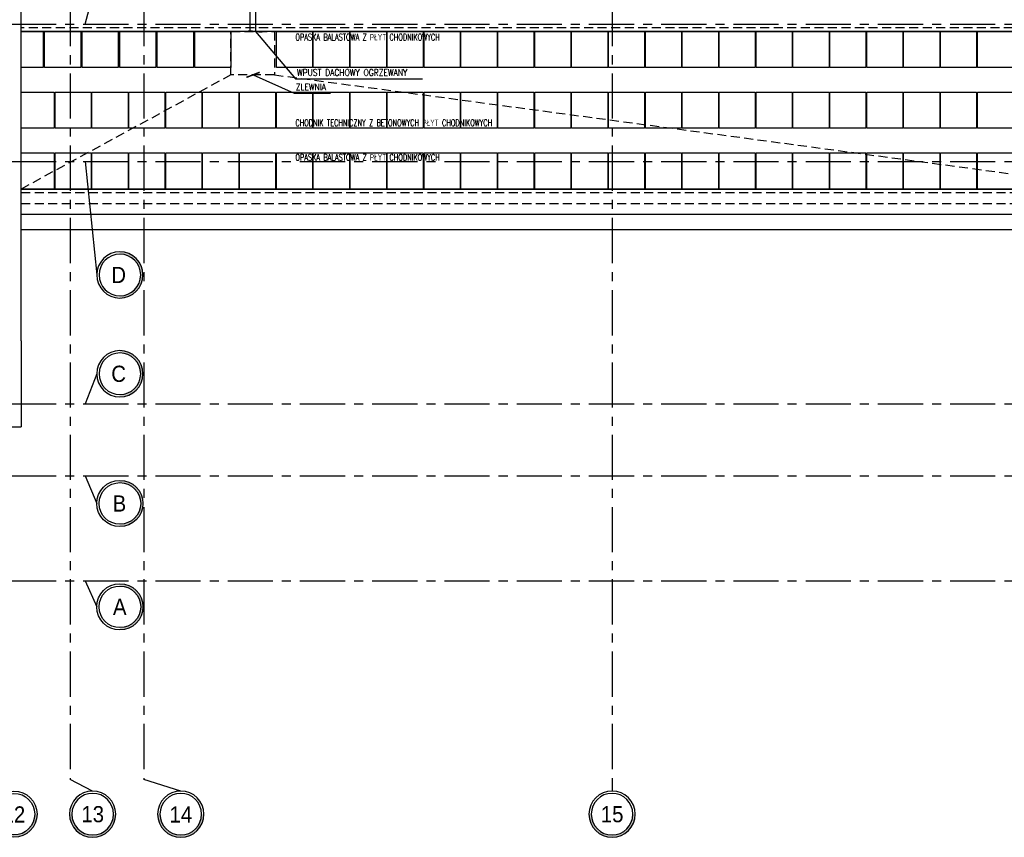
# Model space of a CAD drawing. Extents: x 41755 to 123924, y -112333 to 86187.
# Tile 196 of 256: x 102421 to 103784, y -11036 to -9904. Entities that reach past the tile are written whole.
import ezdxf
from ezdxf.enums import TextEntityAlignment as Align

# ---------------------------------------------------------------- set-up
doc = ezdxf.new("R2010")
doc.units = 0
doc.header["$LTSCALE"] = 50
doc.linetypes.add('CENTER', pattern=[2, 1.25, -0.25, 0.25, -0.25])
doc.linetypes.add('DASHED', pattern=[0.75, 0.5, -0.25])
doc.layers.get('0').update_dxf_attribs({"color": 101, "linetype": 'CONTINUOUS'})
for name, color, linetype in [('Os-osie glowne', 1, 'CENTER'), ('Os-osie-opis', 16, 'CONTINUOUS'), ('Pzt-chodniki-hatch', 252, 'CONTINUOUS'), ('Sc-kamien', 31, 'CONTINUOUS'), ('Sch-opis', 51, 'CONTINUOUS'), ('W-idok', 8, 'CONTINUOUS'), ('W-izol-w', 144, 'CONTINUOUS'), ('W-widok-spadki', 61, 'CONTINUOUS')]:
    doc.layers.add(name, color=color, linetype=linetype)
doc.styles.add('dwg_opis duży', font='ARIAL.TTF', dxfattribs={"width": 0.9})
doc.styles.add('ROMANS', font='romans', dxfattribs={"width": 0.85})
doc.dimstyles.new('CHMIELNA', dxfattribs={"dimscale": 3.5, "dimtxt": 4, "dimasz": 1.5, "dimexe": 3, "dimexo": 0, "dimgap": 1, "dimtad": 1, "dimdec": 1, "dimrnd": 0.5, "dimzin": 12, "dimdsep": 46, "dimtxsty": 'ROMANS', "dimblk": 'DIMTICK', "dimcen": 0.09, "dimse1": 1, "dimse2": 1, "dimclrd": 143, "dimclrt": 53, "dimadec": 0, "dimazin": 0, "dimtfac": 1, "dimtdec": 1, "dimtix": 1, "dimtmove": 2, "dimatfit": 2, "dimldrblk": 'ARCHTICK', "dimfxl": 0, "dimtolj": 1, "dimtzin": 0, "dimarcsym": 0})

# ---------------------------------------------------------------- blocks, each defined once
blk = doc.blocks.new('_opis_osi_liczbowy')
blk.add_hatch(color=256).paths.add_polyline_path([(32, 32), (32, 28.8, -1), (32, -28.8), (32, -32, 1)])
for radius in [32, 28.8]:
    blk.add_circle((32, 0), radius)
at = {"style": 'dwg_opis duży', "width": 0.9}
blk.add_attdef('AXNAMEH', text='', height=22.4, rotation=90, dxfattribs=at).set_placement((32, 0), align=Align.MIDDLE_CENTER)
blk = doc.blocks.new('_opis_osi')
blk.add_hatch(color=256).paths.add_polyline_path([(32, -32), (28.8, -32, -1), (-28.8, -32), (-32, -32, 1)])
for radius in [32, 28.8]:
    blk.add_circle((0, -32), radius)
at = {"style": 'dwg_opis duży', "width": 0.9}
blk.add_attdef('AXNAMEV', text='', height=22.4, rotation=90, dxfattribs=at).set_placement((0, -32), align=Align.MIDDLE_CENTER)
blk = doc.blocks.new('DIMTICK')
for p, q in [((0, 1), (0, -1)), ((-1, 0), (1, 0))]:
    blk.add_line(p, q)
at = {"const_width": 0.141}
blk.add_lwpolyline([(0.707, 0.707), (-0.707, -0.707)], dxfattribs=at)

msp = doc.modelspace()

# ---------------------------------------------------------------- linework, layer by layer
at = {"layer": 'Os-osie glowne'}
for points in [[(102490.966, -4978.641), (102490.966, -10955.641)], [(102592.966, -4978.641), (102592.966, -10955.641)], [(103240.966, -4978.641), (103240.966, -10955.641)], [(99508.966, -9910.641), (111775.966, -9910.641)], [(99508.966, -10100.641), (111775.966, -10100.641)], [(99508.966, -10435.641), (111775.966, -10435.641)], [(99508.966, -10535.641), (111775.966, -10535.641)], [(99508.966, -10680.641), (111775.966, -10680.641)]]:
    msp.add_lwpolyline(points, dxfattribs=at)
at = {"layer": 'Os-osie-opis'}
for points in [[(102511.63, -9910.641), (102527.63, -9849.746)], [(102511.63, -10100.641), (102527.63, -10257.556)], [(102527.63, -10394.292), (102511.63, -10435.641)], [(102511.63, -10535.641), (102527.63, -10573.742)], [(102511.63, -10680.641), (102527.63, -10716.755)], [(102521.948, -10971.641), (102490.966, -10955.641)], [(102643.948, -10971.641), (102592.966, -10955.641)], [(103240.966, -10955.641), (103240.966, -10971.641)]]:
    msp.add_lwpolyline(points, dxfattribs=at)
at = {"layer": 'Pzt-chodniki-hatch'}
for points in [[(102453.466, -9920.641), (102453.466, -9970.641), (102422.966, -9970.641), (102422.966, -9920.641)], [(102505.466, -9920.641), (102505.466, -9970.641), (102455.466, -9970.641), (102455.466, -9920.641)], [(102557.466, -9920.641), (102557.466, -9970.641), (102507.466, -9970.641), (102507.466, -9920.641)], [(102609.466, -9920.641), (102609.466, -9970.641), (102559.466, -9970.641), (102559.466, -9920.641)], [(102661.466, -9920.641), (102661.466, -9970.641), (102611.466, -9970.641), (102611.466, -9920.641)], [(102713.466, -9920.641), (102713.466, -9970.641), (102663.466, -9970.641), (102663.466, -9920.641)], [(102826.356, -9920.641), (102826.356, -9970.641), (102776.356, -9970.641), (102776.356, -9920.641)], [(102877.426, -9920.641), (102877.426, -9970.641), (102827.426, -9970.641), (102827.426, -9920.641)], [(102928.496, -9920.641), (102928.496, -9970.641), (102878.496, -9970.641), (102878.496, -9920.641)], [(102979.566, -9920.641), (102979.566, -9970.641), (102929.566, -9970.641), (102929.566, -9920.641)], [(103030.636, -9920.641), (103030.636, -9970.641), (102980.636, -9970.641), (102980.636, -9920.641)], [(103081.706, -9920.641), (103081.706, -9970.641), (103031.706, -9970.641), (103031.706, -9920.641)], [(103132.776, -9920.641), (103132.776, -9970.641), (103082.776, -9970.641), (103082.776, -9920.641)], [(103183.846, -9920.641), (103183.846, -9970.641), (103133.846, -9970.641), (103133.846, -9920.641)], [(103234.916, -9920.641), (103234.916, -9970.641), (103184.916, -9970.641), (103184.916, -9920.641)], [(103285.986, -9920.641), (103285.986, -9970.641), (103235.986, -9970.641), (103235.986, -9920.641)], [(103337.056, -9920.641), (103337.056, -9970.641), (103287.056, -9970.641), (103287.056, -9920.641)], [(103388.126, -9920.641), (103388.126, -9970.641), (103338.126, -9970.641), (103338.126, -9920.641)], [(103439.196, -9920.641), (103439.196, -9970.641), (103389.196, -9970.641), (103389.196, -9920.641)], [(103490.266, -9920.641), (103490.266, -9970.641), (103440.266, -9970.641), (103440.266, -9920.641)], [(103541.336, -9920.641), (103541.336, -9970.641), (103491.336, -9970.641), (103491.336, -9920.641)], [(103592.406, -9920.641), (103592.406, -9970.641), (103542.406, -9970.641), (103542.406, -9920.641)], [(103643.476, -9920.641), (103643.476, -9970.641), (103593.476, -9970.641), (103593.476, -9920.641)], [(103694.546, -9920.641), (103694.546, -9970.641), (103644.546, -9970.641), (103644.546, -9920.641)], [(103745.616, -9920.641), (103745.616, -9970.641), (103695.616, -9970.641), (103695.616, -9920.641)], [(103796.686, -9920.641), (103796.686, -9970.641), (103746.686, -9970.641), (103746.686, -9920.641)], [(102468.866, -10004.641), (102468.866, -10054.641), (102422.966, -10054.641), (102422.966, -10004.641)], [(102519.936, -10004.641), (102519.936, -10054.641), (102469.936, -10054.641), (102469.936, -10004.641)], [(102571.006, -10004.641), (102571.006, -10054.641), (102521.006, -10054.641), (102521.006, -10004.641)], [(102622.076, -10004.641), (102622.076, -10054.641), (102572.076, -10054.641), (102572.076, -10004.641)], [(102673.146, -10004.641), (102673.146, -10054.641), (102623.146, -10054.641), (102623.146, -10004.641)], [(102724.216, -10004.641), (102724.216, -10054.641), (102674.216, -10054.641), (102674.216, -10004.641)], [(102775.286, -10004.641), (102775.286, -10054.641), (102725.286, -10054.641), (102725.286, -10004.641)], [(102826.356, -10004.641), (102826.356, -10054.641), (102776.356, -10054.641), (102776.356, -10004.641)], [(102877.426, -10004.641), (102877.426, -10054.641), (102827.426, -10054.641), (102827.426, -10004.641)], [(102928.496, -10004.641), (102928.496, -10054.641), (102878.496, -10054.641), (102878.496, -10004.641)], [(102979.566, -10004.641), (102979.566, -10054.641), (102929.566, -10054.641), (102929.566, -10004.641)], [(103030.636, -10004.641), (103030.636, -10054.641), (102980.636, -10054.641), (102980.636, -10004.641)], [(103081.706, -10004.641), (103081.706, -10054.641), (103031.706, -10054.641), (103031.706, -10004.641)], [(103132.776, -10004.641), (103132.776, -10054.641), (103082.776, -10054.641), (103082.776, -10004.641)], [(103183.846, -10004.641), (103183.846, -10054.641), (103133.846, -10054.641), (103133.846, -10004.641)], [(103234.916, -10004.641), (103234.916, -10054.641), (103184.916, -10054.641), (103184.916, -10004.641)], [(103285.986, -10004.641), (103285.986, -10054.641), (103235.986, -10054.641), (103235.986, -10004.641)], [(103337.056, -10004.641), (103337.056, -10054.641), (103287.056, -10054.641), (103287.056, -10004.641)], [(103388.126, -10004.641), (103388.126, -10054.641), (103338.126, -10054.641), (103338.126, -10004.641)], [(103439.196, -10004.641), (103439.196, -10054.641), (103389.196, -10054.641), (103389.196, -10004.641)], [(103490.266, -10004.641), (103490.266, -10054.641), (103440.266, -10054.641), (103440.266, -10004.641)], [(103541.336, -10004.641), (103541.336, -10054.641), (103491.336, -10054.641), (103491.336, -10004.641)], [(103592.406, -10004.641), (103592.406, -10054.641), (103542.406, -10054.641), (103542.406, -10004.641)], [(103643.476, -10004.641), (103643.476, -10054.641), (103593.476, -10054.641), (103593.476, -10004.641)], [(103694.546, -10004.641), (103694.546, -10054.641), (103644.546, -10054.641), (103644.546, -10004.641)], [(103745.616, -10004.641), (103745.616, -10054.641), (103695.616, -10054.641), (103695.616, -10004.641)], [(103796.686, -10004.641), (103796.686, -10054.641), (103746.686, -10054.641), (103746.686, -10004.641)], [(102468.866, -10088.641), (102468.866, -10138.641), (102422.966, -10138.641), (102422.966, -10088.641)], [(102519.936, -10088.641), (102519.936, -10138.641), (102469.936, -10138.641), (102469.936, -10088.641)], [(102571.006, -10088.641), (102571.006, -10138.641), (102521.006, -10138.641), (102521.006, -10088.641)], [(102622.076, -10088.641), (102622.076, -10138.641), (102572.076, -10138.641), (102572.076, -10088.641)], [(102673.146, -10088.641), (102673.146, -10138.641), (102623.146, -10138.641), (102623.146, -10088.641)], [(102724.216, -10088.641), (102724.216, -10138.641), (102674.216, -10138.641), (102674.216, -10088.641)], [(102775.286, -10088.641), (102775.286, -10138.641), (102725.286, -10138.641), (102725.286, -10088.641)], [(102826.356, -10088.641), (102826.356, -10138.641), (102776.356, -10138.641), (102776.356, -10088.641)], [(102877.426, -10088.641), (102877.426, -10138.641), (102827.426, -10138.641), (102827.426, -10088.641)], [(102928.496, -10088.641), (102928.496, -10138.641), (102878.496, -10138.641), (102878.496, -10088.641)], [(102979.566, -10088.641), (102979.566, -10138.641), (102929.566, -10138.641), (102929.566, -10088.641)], [(103030.636, -10088.641), (103030.636, -10138.641), (102980.636, -10138.641), (102980.636, -10088.641)], [(103081.706, -10088.641), (103081.706, -10138.641), (103031.706, -10138.641), (103031.706, -10088.641)], [(103132.776, -10088.641), (103132.776, -10138.641), (103082.776, -10138.641), (103082.776, -10088.641)], [(103183.846, -10088.641), (103183.846, -10138.641), (103133.846, -10138.641), (103133.846, -10088.641)], [(103234.916, -10088.641), (103234.916, -10138.641), (103184.916, -10138.641), (103184.916, -10088.641)], [(103285.986, -10088.641), (103285.986, -10138.641), (103235.986, -10138.641), (103235.986, -10088.641)], [(103337.056, -10088.641), (103337.056, -10138.641), (103287.056, -10138.641), (103287.056, -10088.641)], [(103388.126, -10088.641), (103388.126, -10138.641), (103338.126, -10138.641), (103338.126, -10088.641)], [(103439.196, -10088.641), (103439.196, -10138.641), (103389.196, -10138.641), (103389.196, -10088.641)], [(103490.266, -10088.641), (103490.266, -10138.641), (103440.266, -10138.641), (103440.266, -10088.641)], [(103541.336, -10088.641), (103541.336, -10138.641), (103491.336, -10138.641), (103491.336, -10088.641)], [(103592.406, -10088.641), (103592.406, -10138.641), (103542.406, -10138.641), (103542.406, -10088.641)], [(103643.476, -10088.641), (103643.476, -10138.641), (103593.476, -10138.641), (103593.476, -10088.641)], [(103694.546, -10088.641), (103694.546, -10138.641), (103644.546, -10138.641), (103644.546, -10088.641)], [(103745.616, -10088.641), (103745.616, -10138.641), (103695.616, -10138.641), (103695.616, -10088.641)], [(103796.686, -10088.641), (103796.686, -10138.641), (103746.686, -10138.641), (103746.686, -10088.641)]]:
    msp.add_lwpolyline(points, close=True, dxfattribs=at)
at = {"layer": 'Sc-kamien'}
for points in [[(102422.966, -10348.641), (102422.966, -9275.641)], [(102422.966, -10348.641), (102422.966, -10467.641)], [(102325.966, -10467.641), (102422.966, -10467.641)]]:
    msp.add_lwpolyline(points, dxfattribs=at)
at = {"layer": 'W-idok', "linetype": 'DASHED', "ltscale": 0.5}
for p, q in [((103945.966, -9915.641), (102422.966, -9915.641)), ((102422.966, -10143.641), (103945.966, -10143.641)), ((102422.966, -10158.641), (103930.966, -10158.641))]:
    msp.add_line(p, q, dxfattribs=at)
at = {"layer": 'W-idok'}
for points in [[(102739.716, -9893.141), (102739.716, -9920.641)], [(102747.216, -9893.142), (102747.216, -9920.641)]]:
    msp.add_lwpolyline(points, dxfattribs=at)
at = {"layer": 'W-izol-w', "linetype": 'Continuous'}
for p, q in [((103950.966, -9920.641), (102422.966, -9920.641)), ((102422.966, -10138.641), (103950.966, -10138.641)), ((102422.966, -10173.641), (103915.966, -10173.641))]:
    msp.add_line(p, q, dxfattribs=at)
msp.add_lwpolyline([(102422.966, -10194.641), (103905.966, -10194.641)], dxfattribs=at)
at = {"layer": 'W-widok-spadki', "linetype": 'DASHED', "ltscale": 0.5}
msp.add_lwpolyline([(102713.466, -9980.641), (102713.466, -9920.641), (102773.466, -9920.641), (102773.466, -9980.641)], close=True, dxfattribs=at)
for points in [[(102713.466, -9980.641), (102422.966, -10138.641)], [(102773.466, -9980.641), (103950.966, -10138.641)]]:
    msp.add_lwpolyline(points, dxfattribs=at)

# ---------------------------------------------------------------- block references
at = {"layer": 'Os-osie-opis'}
ref = msp.add_blockref('_opis_osi', (102527.63, -10257.556), dxfattribs=dict(at, xscale=-1, rotation=89.99999999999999))
ref.add_attrib('AXNAMEV', 'D', dxfattribs={"layer": '0', "height": 22.4, "style": 'dwg_opis duży', "width": 0.9}).set_placement((102557.967, -10257.556), align=Align.MIDDLE_CENTER)
ref = msp.add_blockref('_opis_osi', (102527.63, -10394.292), dxfattribs=dict(at, xscale=-1, rotation=89.99999999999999))
ref.add_attrib('AXNAMEV', 'C', dxfattribs={"layer": '0', "height": 22.4, "style": 'dwg_opis duży', "width": 0.9}).set_placement((102557.911, -10394.292), align=Align.MIDDLE_CENTER)
ref = msp.add_blockref('_opis_osi', (102527.63, -10573.742), dxfattribs=dict(at, rotation=89.99999999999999))
ref.add_attrib('AXNAMEV', 'B', dxfattribs={"layer": '0', "height": 22.4, "style": 'dwg_opis duży', "width": 0.9}).set_placement((102559.025, -10573.742), align=Align.MIDDLE_CENTER)
ref = msp.add_blockref('_opis_osi', (102527.63, -10716.755), dxfattribs=dict(at, rotation=89.99999999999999))
ref.add_attrib('AXNAMEV', 'A', dxfattribs={"layer": '0', "height": 22.4, "style": 'dwg_opis duży', "width": 0.9}).set_placement((102559.465, -10716.755), align=Align.MIDDLE_CENTER)
ref = msp.add_blockref('_opis_osi_liczbowy', (102412.966, -10971.641), dxfattribs=dict(at, rotation=270))
ref.add_attrib('AXNAMEH', '12', dxfattribs={"layer": '0', "height": 22.4, "style": 'dwg_opis duży', "width": 0.9}).set_placement((102412.966, -11004.023), align=Align.MIDDLE_CENTER)
ref = msp.add_blockref('_opis_osi_liczbowy', (102521.948, -10971.641), dxfattribs=dict(at, xscale=-1, rotation=89.99999999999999))
ref.add_attrib('AXNAMEH', '13', dxfattribs={"layer": '0', "height": 22.4, "style": 'dwg_opis duży', "width": 0.9}).set_placement((102522.058, -11003.626), align=Align.MIDDLE_CENTER)
ref = msp.add_blockref('_opis_osi_liczbowy', (102643.948, -10971.641), dxfattribs=dict(at, xscale=-1, rotation=89.99999999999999))
ref.add_attrib('AXNAMEH', '14', dxfattribs={"layer": '0', "height": 22.4, "style": 'dwg_opis duży', "width": 0.9}).set_placement((102644.058, -11004.023), align=Align.MIDDLE_CENTER)
ref = msp.add_blockref('_opis_osi_liczbowy', (103240.966, -10971.641), dxfattribs=dict(at, xscale=-1, rotation=89.99999999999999))
ref.add_attrib('AXNAMEH', '15', dxfattribs={"layer": '0', "height": 22.4, "style": 'dwg_opis duży', "width": 0.9}).set_placement((103241.076, -11003.641), align=Align.MIDDLE_CENTER)

# ---------------------------------------------------------------- texts
at = {"layer": 'Sch-opis', "style": 'ROMANS', "width": 0.7}
for s, p in [('OPASKA BALASTOWA Z PŁYT CHODNIKOWYCH', (102802.606, -9933.022)), ('CHODNIK TECHNICZNY Z BETONOWYCH PŁYT CHODNIKOWYCH', (102802.606, -10051.478)), ('OPASKA BALASTOWA Z PŁYT CHODNIKOWYCH', (102802.606, -10099.307))]:
    msp.add_text(s, height=9, dxfattribs=at).set_placement(p)
at = {"layer": 'Sch-opis', "char_height": 9, "width": 203.76147, "attachment_point": 1, "style": 'ROMANS'}
for s, insert in [('WPUST DACHOWY OGRZEWANY', (102804.806, -9973.01)), ('ZLEWNIA', (102802.98, -9992.992))]:
    msp.add_mtext(s, dxfattribs=dict(at, insert=insert))

# ---------------------------------------------------------------- leaders
at = {"layer": 'Sch-opis'}
for points in [[(102747.216, -9920.641), (102802.799, -9986.077), (102978.38, -9986.077)], [(102743.973, -9980.641), (102800.973, -10006.06), (102851.258, -10006.06)]]:
    msp.add_leader(points, dimstyle='CHMIELNA', override={"dimasz": 4, "dimgap": 1, "dimtad": 0}, dxfattribs=at)

doc.saveas('drawing.dxf')
